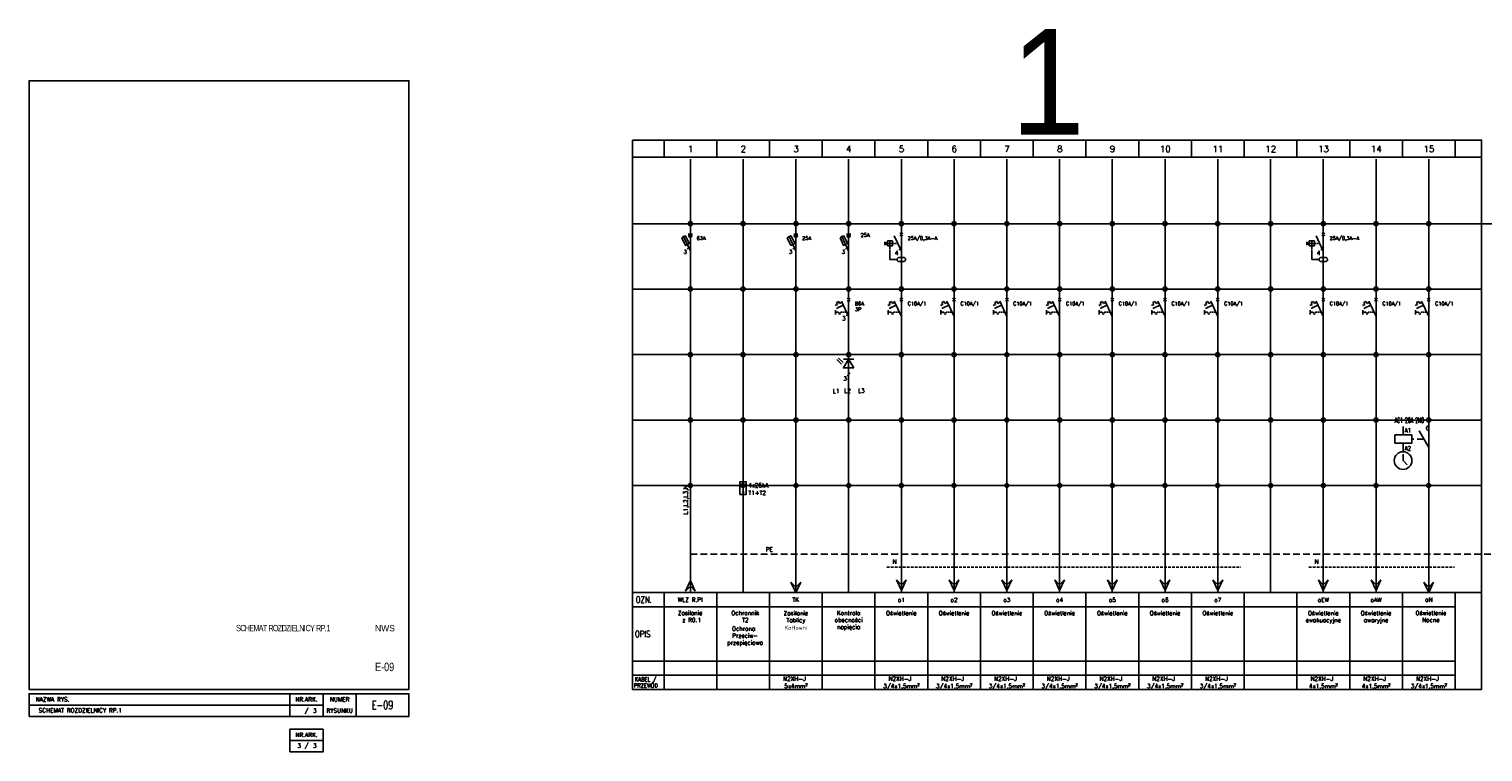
# Model space of a CAD drawing. Extents: x -286 to 6751, y -6190 to 318.
# Tile 1 of 7: x -286 to 403, y -30 to 313. Entities that reach past the tile are written whole.
import ezdxf
from ezdxf.enums import TextEntityAlignment as Align

# ---------------------------------------------------------------- set-up
doc = ezdxf.new("R2010")
doc.units = 0
doc.linetypes.add('HIDDEN', pattern=[9.525, 6.35, -3.175])
doc.layers.get('defpoints').update_dxf_attribs({"color": 8})
for name, color, linetype in [('_HRS_E_Opis', 2, 'Continuous'), ('_HRS_E_Opis_obwodow', 2, 'Continuous'), ('_HRS_E_Schematy', 2, 'Continuous'), ('_HRS_E_Tabelka', 10, 'Continuous'), ('schrack-additional', 7, 'Continuous'), ('schrack-descr', 7, 'Continuous'), ('schrack-terminal', 7, 'Continuous'), ('SCHRACK_S', 1, 'Continuous')]:
    doc.layers.add(name, color=color, linetype=linetype)
doc.styles.add('_HRS_ARIAL', font='arial.ttf', dxfattribs={"width": 0.9})
doc.styles.add('_HRS_E_Styl_Standard', font='romans.shx')
doc.styles.get("Standard").update_dxf_attribs({"font": 'romans.shx'})
doc.styles.add('styl', font='romans.shx')
doc.styles.add('TAB_ARIALBOLD', font='txt')

# ---------------------------------------------------------------- blocks, each defined once
blk = doc.blocks.new('BS618306_s')
at = {"layer": 'SCHRACK_S'}
for p, q in [((0, -5), (0, 0)), ((0, -13), (0, -18))]:
    blk.add_line(p, q, dxfattribs=at)
at = {"layer": 'SCHRACK_S', "color": 4}
for p, q in [((-4.66, -5.84), (-5.75, -6.35)), ((-5.33, -7.26), (-5.75, -6.35)), ((-4.24, -6.75), (-4.66, -5.84)), ((-3.15, -6.24), (-4.24, -6.75)), ((-0.71, -5.71), (0.71, -4.29)), ((0.71, -5.71), (-0.71, -4.29)), ((-5.33, -7.26), (-6.41, -7.76)), ((-6.27, -9.97), (-6.27, -11.97)), ((-2.53, -7.58), (-5.79, -9.1)), ((-1.22, -12.6), (0.19, -11.18))]:
    blk.add_line(p, q, dxfattribs=at)
at = {"layer": 'SCHRACK_S', "color": 1}
blk.add_line((-3.38, -5.75), (0, -13), dxfattribs=at)
at = {"layer": 'SCHRACK_S', "color": 4, "linetype": 'HIDDEN', "ltscale": 0.05}
for p, q in [((-4.84, -10.97), (-6.27, -10.97)), ((-4.27, -11.97), (-4.84, -10.97)), ((-4.27, -11.97), (-3.69, -10.97))]:
    blk.add_line(p, q, dxfattribs=at)
at = {"layer": 'SCHRACK_S', "color": 4, "linetype": 'HIDDEN', "ltscale": 0.1}
blk.add_line((-3.69, -10.97), (-0.95, -10.97), dxfattribs=at)
at = {"layer": 'SCHRACK_S', "color": 4}
blk.add_lwpolyline([(-5.79, -9.1, 0, 1, 0), (-4.7, -8.59, 1, 1, 0)], format="xyseb", dxfattribs=at)
at = {"layer": 'schrack-additional', "style": 'styl', "flags": 8}
blk.add_attdef('ADDITIONAL', (3, -13.1), '', height=1.7, dxfattribs=at)
at = {"layer": 'schrack-descr', "style": 'styl', "flags": 8}
blk.add_attdef('DESCRIPTION', (3, -7.7), '', height=1.7, dxfattribs=at)
at = {"layer": 'SCHRACK_S', "color": 4}
blk.add_text('3', height=2, dxfattribs=at).set_placement((-3.12, -14.87))
blk = doc.blocks.new('c_phase_indic_1_s')
at = {"layer": 'SCHRACK_S'}
for p, q in [((0, -7.78), (0, 0)), ((-2.62, -8.58), (-4.79, -6.42)), ((-3.35, -9.32), (-5.52, -7.15)), ((-2.44, -6.91), (2.44, -6.91)), ((0, -7.78), (0, -18))]:
    blk.add_line(p, q, dxfattribs=at)
at = {"layer": 'SCHRACK_S', "color": 4}
blk.add_line((-0.63, -14.86), (0.79, -13.45), dxfattribs=at)
at = {"layer": 'SCHRACK_S'}
for points in [[(-5.52, -7.15, 0, 0.613, 0), (-4.81, -7.86, 0.613, 0.613, 0)], [(-4.79, -6.42, 0, 0.613, 0), (-4.08, -7.12, 0.613, 0.613, 0)]]:
    blk.add_lwpolyline(points, format="xyseb", dxfattribs=at)
blk.add_lwpolyline([(2.44, -11.13), (0, -6.91), (-2.44, -11.13)], close=True, dxfattribs=at)
at = {"layer": 'schrack-additional', "style": 'styl'}
blk.add_attdef('ADDITIONAL', (6.04, -11.8), '', height=1.7, dxfattribs=at)
at = {"layer": 'schrack-descr', "style": 'styl'}
blk.add_attdef('DESCRIPTION', (6.04, -6.4), '', height=1.7, dxfattribs=at)
at = {"layer": 'schrack-terminal', "style": 'styl'}
for tag in ['TERMINAL2', 'TERMINAL']:
    blk.add_attdef(tag, (6.02, -14.47), '', height=1.7, dxfattribs=at)
at = {"layer": 'SCHRACK_S', "color": 4}
blk.add_text('3', height=2, dxfattribs=at).set_placement((-2.52, -17.13))
blk = doc.blocks.new('BS618110_s')
at = {"layer": 'SCHRACK_S'}
for p, q in [((0, -5), (0, 0)), ((0, -13), (0, -18))]:
    blk.add_line(p, q, dxfattribs=at)
at = {"layer": 'SCHRACK_S', "color": 4}
for p, q in [((-4.66, -5.84), (-5.75, -6.35)), ((-5.33, -7.26), (-5.75, -6.35)), ((-4.24, -6.75), (-4.66, -5.84)), ((-3.15, -6.24), (-4.24, -6.75)), ((-0.71, -5.71), (0.71, -4.29)), ((0.71, -5.71), (-0.71, -4.29)), ((-5.33, -7.26), (-6.41, -7.76)), ((-6.27, -9.97), (-6.27, -11.97)), ((-2.53, -7.58), (-5.79, -9.1))]:
    blk.add_line(p, q, dxfattribs=at)
at = {"layer": 'SCHRACK_S', "color": 1}
blk.add_line((-3.38, -5.75), (0, -13), dxfattribs=at)
at = {"layer": 'SCHRACK_S', "color": 4, "linetype": 'HIDDEN', "ltscale": 0.05}
for p, q in [((-4.84, -10.97), (-6.27, -10.97)), ((-4.27, -11.97), (-4.84, -10.97)), ((-4.27, -11.97), (-3.69, -10.97))]:
    blk.add_line(p, q, dxfattribs=at)
at = {"layer": 'SCHRACK_S', "color": 4, "linetype": 'HIDDEN', "ltscale": 0.1}
blk.add_line((-3.69, -10.97), (-0.95, -10.97), dxfattribs=at)
at = {"layer": 'SCHRACK_S', "color": 4}
blk.add_lwpolyline([(-5.79, -9.1, 0, 1, 0), (-4.7, -8.59, 1, 1, 0)], format="xyseb", dxfattribs=at)
at = {"layer": 'schrack-additional', "style": 'styl', "flags": 8}
blk.add_attdef('ADDITIONAL', (3, -13.1), '', height=1.7, dxfattribs=at)
at = {"layer": 'schrack-descr', "style": 'styl', "flags": 8}
blk.add_attdef('DESCRIPTION', (3, -7.7), '', height=1.7, dxfattribs=at)
blk = doc.blocks.new('A$C232D70E2')
at = {"layer": '_HRS_E_Schematy'}
for p, q in [((0, 0), (-2.31, -5)), ((0, 0), (2.31, -5)), ((0, -2.64), (-2.31, -5)), ((0, -2.64), (2.31, -5))]:
    blk.add_line(p, q, dxfattribs=at)
blk = doc.blocks.new('c_fuse_sw_3_s')
at = {"layer": 'SCHRACK_S'}
for p, q in [((0, -5), (0, 0)), ((0, -13), (0, -18))]:
    blk.add_line(p, q, dxfattribs=at)
at = {"layer": 'SCHRACK_S', "color": 1}
blk.add_line((-3.38, -5.75), (0, -13), dxfattribs=at)
at = {"layer": 'SCHRACK_S', "color": 4}
for p, q in [((1, -5), (-1, -5)), ((-1.49, -12.04), (-0.07, -10.62))]:
    blk.add_line(p, q, dxfattribs=at)
blk.add_lwpolyline([(-4.07, -6.65), (-2.25, -5.8), (-0.56, -9.43), (-2.38, -10.27)], close=True, dxfattribs=at)
blk.add_circle((0, -5.74), 0.738, dxfattribs=at)
at = {"layer": 'schrack-additional', "style": 'styl'}
blk.add_attdef('ADDITIONAL', (5.73, -11.65), '', height=1.7, dxfattribs=at)
at = {"layer": 'schrack-descr', "style": 'styl'}
blk.add_attdef('DESCRIPTION', (5.73, -6.25), '', height=1.7, dxfattribs=at)
at = {"layer": 'schrack-terminal', "style": 'styl'}
for tag in ['TERMINAL2', 'TERMINAL']:
    blk.add_attdef(tag, (5.71, -14.33), '', height=1.7, dxfattribs=at)
at = {"layer": 'SCHRACK_S', "color": 4, "width": 0.9}
blk.add_text('3', height=1.8, dxfattribs=at).set_placement((-3.14, -14.23))
blk = doc.blocks.new('szab')
for p, q in [((-190, 92.64), (-190, -59.54)), ((-162.5, 92.64), (-162.5, 62.04)), ((-137.5, 92.64), (-137.5, 62.04)), ((-112.5, 92.64), (-112.5, 62.04)), ((-87.5, 92.64), (-87.5, 62.04)), ((-62.5, 92.64), (-62.5, 62.04)), ((-37.5, 92.64), (-37.5, 62.04)), ((-12.5, 92.64), (-12.5, 62.04)), ((12.5, 92.64), (12.5, 62.04)), ((37.5, 92.64), (37.5, 62.04)), ((62.5, 92.64), (62.5, 62.04)), ((87.5, 92.64), (87.5, 62.04)), ((112.5, 92.64), (112.5, 62.04)), ((137.5, 92.64), (137.5, 62.04)), ((162.5, 92.64), (162.5, 62.04)), ((187.5, 92.64), (187.5, 62.04)), ((212.5, 92.64), (212.5, -59.54)), ((-162.5, 62.04), (-190, 62.04)), ((-137.5, 62.04), (-162.5, 62.04)), ((-162.5, 62.04), (-162.5, 31.02)), ((-112.5, 62.04), (-137.5, 62.04)), ((-137.5, 62.04), (-137.5, 31.02)), ((-87.5, 62.04), (-112.5, 62.04)), ((-112.5, 62.04), (-112.5, 31.02)), ((-62.5, 62.04), (-87.5, 62.04)), ((-87.5, 62.04), (-87.5, 31.02)), ((-37.5, 62.04), (-62.5, 62.04)), ((-62.5, 62.04), (-62.5, 31.02)), ((-12.5, 62.04), (-37.5, 62.04)), ((-37.5, 62.04), (-37.5, 31.02)), ((12.5, 62.04), (-12.5, 62.04)), ((-12.5, 62.04), (-12.5, 31.02)), ((37.5, 62.04), (12.5, 62.04)), ((12.5, 62.04), (12.5, 31.02)), ((37.5, 62.04), (37.5, 31.02)), ((62.5, 62.04), (37.5, 62.04)), ((87.5, 62.04), (62.5, 62.04)), ((62.5, 62.04), (62.5, 31.02)), ((112.5, 62.04), (87.5, 62.04)), ((87.5, 62.04), (87.5, 31.02)), ((137.5, 62.04), (112.5, 62.04)), ((112.5, 62.04), (112.5, 31.02)), ((162.5, 62.04), (137.5, 62.04)), ((137.5, 62.04), (137.5, 31.02)), ((187.5, 62.04), (162.5, 62.04)), ((162.5, 62.04), (162.5, 31.02)), ((187.5, 62.04), (187.5, 31.02)), ((212.5, 62.04), (187.5, 62.04)), ((-190, 38.52), (-190, -112.79)), ((212.5, 38.52), (212.5, -112.79)), ((-162.5, 31.02), (-190, 31.02)), ((-162.5, 31.02), (-162.5, 0)), ((-137.5, 31.02), (-162.5, 31.02)), ((-137.5, 31.02), (-137.5, 0)), ((-112.5, 31.02), (-137.5, 31.02)), ((-112.5, 31.02), (-112.5, 0)), ((-87.5, 31.02), (-112.5, 31.02)), ((-87.5, 31.02), (-87.5, 0)), ((-62.5, 31.02), (-87.5, 31.02)), ((-62.5, 31.02), (-62.5, 0)), ((-37.5, 31.02), (-62.5, 31.02)), ((-37.5, 31.02), (-37.5, 0)), ((-12.5, 31.02), (-37.5, 31.02)), ((-12.5, 31.02), (-12.5, 0)), ((12.5, 31.02), (-12.5, 31.02)), ((12.5, 31.02), (12.5, 0)), ((37.5, 31.02), (12.5, 31.02)), ((37.5, 31.02), (37.5, 0)), ((62.5, 31.02), (37.5, 31.02)), ((62.5, 31.02), (62.5, 0)), ((87.5, 31.02), (62.5, 31.02)), ((87.5, 31.02), (87.5, 0)), ((112.5, 31.02), (87.5, 31.02)), ((137.5, 31.02), (112.5, 31.02)), ((112.5, 31.02), (112.5, 0)), ((137.5, 31.02), (137.5, 0)), ((162.5, 31.02), (137.5, 31.02)), ((162.5, 31.02), (162.5, 0)), ((187.5, 31.02), (162.5, 31.02)), ((187.5, 31.02), (187.5, 0)), ((212.5, 31.02), (187.5, 31.02)), ((-162.5, 0), (-190, 0)), ((-162.5, 0), (-162.5, -31.02)), ((-137.5, 0), (-162.5, 0)), ((-137.5, 0), (-137.5, -31.02)), ((-112.5, 0), (-137.5, 0)), ((-112.5, 0), (-112.5, -31.02)), ((-87.5, 0), (-112.5, 0)), ((-87.5, 0), (-87.5, -31.02)), ((-62.5, 0), (-87.5, 0)), ((-62.5, 0), (-62.5, -31.02)), ((-37.5, 0), (-62.5, 0)), ((-37.5, 0), (-37.5, -31.02)), ((12.5, 0), (-12.5, 0)), ((12.5, 0), (12.5, -31.02)), ((37.5, 0), (12.5, 0)), ((37.5, 0), (37.5, -31.02)), ((87.5, 0), (62.5, 0)), ((87.5, 0), (87.5, -31.02)), ((112.5, 0), (87.5, 0)), ((137.5, 0), (112.5, 0)), ((112.5, 0), (112.5, -31.02)), ((137.5, 0), (137.5, -31.02)), ((162.5, 0), (137.5, 0)), ((162.5, 0), (162.5, -31.02)), ((187.5, 0), (162.5, 0)), ((187.5, 0), (187.5, -31.02)), ((212.5, 0), (187.5, 0)), ((-12.5, 0), (-37.5, 0)), ((-12.5, 0), (-12.5, -31.02)), ((62.5, 0), (37.5, 0)), ((62.5, 0), (62.5, -31.02)), ((-162.5, -31.02), (-190, -31.02)), ((-162.5, -31.02), (-162.5, -62.04)), ((-137.5, -31.02), (-162.5, -31.02)), ((-137.5, -31.02), (-137.5, -62.04)), ((-112.5, -31.02), (-137.5, -31.02)), ((-112.5, -31.02), (-112.5, -62.04)), ((-87.5, -31.02), (-112.5, -31.02)), ((-87.5, -31.02), (-87.5, -62.04)), ((-62.5, -31.02), (-87.5, -31.02)), ((-62.5, -31.02), (-62.5, -62.04)), ((-37.5, -31.02), (-62.5, -31.02)), ((-37.5, -31.02), (-37.5, -62.04)), ((-12.5, -31.02), (-37.5, -31.02)), ((-12.5, -31.02), (-12.5, -62.04)), ((12.5, -31.02), (-12.5, -31.02)), ((12.5, -31.02), (12.5, -62.04)), ((37.5, -31.02), (12.5, -31.02)), ((37.5, -31.02), (37.5, -62.04)), ((62.5, -31.02), (37.5, -31.02)), ((62.5, -31.02), (62.5, -62.04)), ((87.5, -31.02), (62.5, -31.02)), ((87.5, -31.02), (87.5, -62.04)), ((112.5, -31.02), (87.5, -31.02)), ((137.5, -31.02), (112.5, -31.02)), ((112.5, -31.02), (112.5, -62.04)), ((137.5, -31.02), (137.5, -62.04)), ((162.5, -31.02), (137.5, -31.02)), ((162.5, -31.02), (162.5, -62.04)), ((187.5, -31.02), (162.5, -31.02)), ((187.5, -31.02), (187.5, -62.04)), ((212.5, -31.02), (187.5, -31.02)), ((-162.5, -62.04), (-190, -62.04)), ((-162.5, -62.04), (-162.5, -112.79)), ((-137.5, -62.04), (-162.5, -62.04)), ((-137.5, -62.04), (-137.5, -112.79)), ((-112.5, -62.04), (-137.5, -62.04)), ((-112.5, -62.04), (-112.5, -112.79)), ((-87.5, -62.04), (-112.5, -62.04)), ((-87.5, -62.04), (-87.5, -112.79)), ((-62.5, -62.04), (-87.5, -62.04)), ((-62.5, -62.04), (-62.5, -112.79)), ((-37.5, -62.04), (-62.5, -62.04)), ((-37.5, -62.04), (-37.5, -112.79)), ((-12.5, -62.04), (-37.5, -62.04)), ((-12.5, -62.04), (-12.5, -112.79)), ((12.5, -62.04), (-12.5, -62.04)), ((12.5, -62.04), (12.5, -112.79)), ((37.5, -62.04), (12.5, -62.04)), ((37.5, -62.04), (37.5, -112.79)), ((62.5, -62.04), (37.5, -62.04)), ((62.5, -62.04), (62.5, -112.79)), ((87.5, -62.04), (62.5, -62.04)), ((87.5, -62.04), (87.5, -112.79)), ((112.5, -62.04), (87.5, -62.04)), ((137.5, -62.04), (112.5, -62.04)), ((112.5, -62.04), (112.5, -112.79)), ((137.5, -62.04), (137.5, -112.79)), ((162.5, -62.04), (137.5, -62.04)), ((162.5, -62.04), (162.5, -112.79)), ((187.5, -62.04), (162.5, -62.04)), ((187.5, -62.04), (187.5, -112.79)), ((212.5, -62.04), (187.5, -62.04))]:
    blk.add_line(p, q)
for centre in [(-162.5, 62.04), (-137.5, 62.04), (-112.5, 62.04), (-87.5, 62.04), (-62.5, 62.04), (-37.5, 62.04), (-12.5, 62.04), (12.5, 62.04), (37.5, 62.04), (62.5, 62.04), (87.5, 62.04), (112.5, 62.04), (137.5, 62.04), (162.5, 62.04), (187.5, 62.04), (-162.5, 31.02), (-137.5, 31.02), (-112.5, 31.02), (-87.5, 31.02), (-62.5, 31.02), (-37.5, 31.02), (-12.5, 31.02), (12.5, 31.02), (37.5, 31.02), (62.5, 31.02), (87.5, 31.02), (112.5, 31.02), (137.5, 31.02), (162.5, 31.02), (187.5, 31.02), (-162.5, 0), (-137.5, 0), (-112.5, 0), (-87.5, 0), (-62.5, 0), (-37.5, 0), (-12.5, 0), (12.5, 0), (37.5, 0), (62.5, 0), (87.5, 0), (112.5, 0), (137.5, 0), (162.5, 0), (187.5, 0), (-162.5, -31.02), (-137.5, -31.02), (-112.5, -31.02), (-87.5, -31.02), (-62.5, -31.02), (-37.5, -31.02), (-12.5, -31.02), (12.5, -31.02), (37.5, -31.02), (62.5, -31.02), (87.5, -31.02), (112.5, -31.02), (137.5, -31.02), (162.5, -31.02), (187.5, -31.02), (-162.5, -62.04), (-137.5, -62.04), (-112.5, -62.04), (-87.5, -62.04), (-62.5, -62.04), (-37.5, -62.04), (-12.5, -62.04), (12.5, -62.04), (37.5, -62.04), (62.5, -62.04), (87.5, -62.04), (112.5, -62.04), (137.5, -62.04), (162.5, -62.04), (187.5, -62.04)]:
    blk.add_circle(centre, 1)
blk = doc.blocks.new('Opis1')
at = {"layer": '_HRS_E_Tabelka'}
for points in [[(0, 45.91), (15, 45.91), (15, 39.18), (0, 39.18)], [(15, 45.91), (40, 45.91), (40, 39.18), (15, 39.18)], [(40, 45.91), (65, 45.91), (65, 39.18), (40, 39.18)], [(65, 45.91), (90, 45.91), (90, 39.18), (65, 39.18)], [(90, 45.91), (115, 45.91), (115, 39.18), (90, 39.18)], [(115, 45.91), (140, 45.91), (140, 39.18), (115, 39.18)], [(140, 45.91), (165, 45.91), (165, 39.18), (140, 39.18)], [(165, 45.91), (190, 45.91), (190, 39.18), (165, 39.18)], [(190, 45.91), (215, 45.91), (215, 39.18), (190, 39.18)], [(215, 45.91), (240, 45.91), (240, 39.18), (215, 39.18)], [(240, 45.91), (265, 45.91), (265, 39.18), (240, 39.18)], [(265, 45.91), (290, 45.91), (290, 39.18), (265, 39.18)], [(290, 45.91), (315, 45.91), (315, 39.18), (290, 39.18)], [(315, 45.91), (340, 45.91), (340, 39.18), (315, 39.18)], [(340, 45.91), (365, 45.91), (365, 39.18), (340, 39.18)], [(365, 45.91), (390, 45.91), (390, 39.18), (365, 39.18)], [(402.5, 0), (390, 0), (390, 45.91), (402.5, 45.91)], [(0, 39.18), (15, 39.18), (15, 13.46), (0, 13.46)], [(15, 39.18), (40, 39.18), (40, 13.46), (15, 13.46)], [(40, 39.18), (65, 39.18), (65, 13.46), (40, 13.46)], [(65, 39.18), (90, 39.18), (90, 13.46), (65, 13.46)], [(90, 39.18), (115, 39.18), (115, 13.46), (90, 13.46)], [(115, 39.18), (140, 39.18), (140, 13.46), (115, 13.46)], [(140, 39.18), (165, 39.18), (165, 13.46), (140, 13.46)], [(165, 39.18), (190, 39.18), (190, 13.46), (165, 13.46)], [(190, 39.18), (215, 39.18), (215, 13.46), (190, 13.46)], [(215, 39.18), (240, 39.18), (240, 13.46), (215, 13.46)], [(240, 39.18), (265, 39.18), (265, 13.46), (240, 13.46)], [(265, 39.18), (290, 39.18), (290, 13.46), (265, 13.46)], [(290, 39.18), (315, 39.18), (315, 13.46), (290, 13.46)], [(315, 39.18), (340, 39.18), (340, 13.46), (315, 13.46)], [(340, 39.18), (365, 39.18), (365, 13.46), (340, 13.46)], [(365, 39.18), (390, 39.18), (390, 13.46), (365, 13.46)], [(0, 13.46), (15, 13.46), (15, 6.73), (0, 6.73)], [(15, 13.46), (40, 13.46), (40, 6.73), (15, 6.73)], [(40, 13.46), (65, 13.46), (65, 6.73), (40, 6.73)], [(65, 13.46), (90, 13.46), (90, 6.73), (65, 6.73)], [(90, 13.46), (115, 13.46), (115, 6.73), (90, 6.73)], [(115, 13.46), (140, 13.46), (140, 6.73), (115, 6.73)], [(140, 13.46), (165, 13.46), (165, 6.73), (140, 6.73)], [(165, 13.46), (190, 13.46), (190, 6.73), (165, 6.73)], [(190, 13.46), (215, 13.46), (215, 6.73), (190, 6.73)], [(215, 13.46), (240, 13.46), (240, 6.73), (215, 6.73)], [(240, 13.46), (265, 13.46), (265, 6.73), (240, 6.73)], [(265, 13.46), (290, 13.46), (290, 6.73), (265, 6.73)], [(290, 13.46), (315, 13.46), (315, 6.73), (290, 6.73)], [(315, 13.46), (340, 13.46), (340, 6.73), (315, 6.73)], [(340, 13.46), (365, 13.46), (365, 6.73), (340, 6.73)], [(365, 13.46), (390, 13.46), (390, 6.73), (365, 6.73)], [(0, 6.73), (15, 6.73), (15, 0), (0, 0)], [(15, 6.73), (40, 6.73), (40, 0), (15, 0)], [(40, 6.73), (65, 6.73), (65, 0), (40, 0)], [(65, 6.73), (90, 6.73), (90, 0), (65, 0)], [(90, 6.73), (115, 6.73), (115, 0), (90, 0)], [(115, 6.73), (140, 6.73), (140, 0), (115, 0)], [(140, 6.73), (165, 6.73), (165, 0), (140, 0)], [(165, 6.73), (190, 6.73), (190, 0), (165, 0)], [(190, 6.73), (215, 6.73), (215, 0), (190, 0)], [(215, 6.73), (240, 6.73), (240, 0), (215, 0)], [(240, 6.73), (265, 6.73), (265, 0), (240, 0)], [(265, 6.73), (290, 6.73), (290, 0), (265, 0)], [(290, 6.73), (315, 6.73), (315, 0), (290, 0)], [(315, 6.73), (340, 6.73), (340, 0), (315, 0)], [(340, 6.73), (365, 6.73), (365, 0), (340, 0)], [(365, 6.73), (390, 6.73), (390, 0), (365, 0)]]:
    blk.add_lwpolyline(points, close=True, dxfattribs=at)
at = {"layer": '_HRS_E_Tabelka', "style": '_HRS_E_Styl_Standard', "width": 0.8}
for s, height, p in [('OZN.', 3, (5.43, 42.55)), ('OPIS', 3, (4.91, 26.32)), ('PRZEWÓD', 2, (6.4, 1.87)), ('KABEL /', 2, (6.25, 4.81))]:
    blk.add_text(s, height=height, rotation=359.99855, dxfattribs=at).set_placement(p, align=Align.MIDDLE_CENTER)
blk = doc.blocks.new('A$C5E6C5F13')
at = {"layer": '_HRS_E_Tabelka'}
for p, q in [((0, 0), (0, -222.4)), ((402.5, 0), (402.5, -222.4))]:
    blk.add_line(p, q, dxfattribs=at)
for points in [[(0, 8), (15, 8), (15, 0), (0, 0)], [(15, 8), (40, 8), (40, 0), (15, 0)], [(40, 8), (65, 8), (65, 0), (40, 0)], [(65, 8), (90, 8), (90, 0), (65, 0)], [(90, 8), (115, 8), (115, 0), (90, 0)], [(115, 8), (140, 8), (140, 0), (115, 0)], [(140, 8), (165, 8), (165, 0), (140, 0)], [(165, 8), (190, 8), (190, 0), (165, 0)], [(190, 8), (215, 8), (215, 0), (190, 0)], [(215, 8), (240, 8), (240, 0), (215, 0)], [(240, 8), (265, 8), (265, 0), (240, 0)], [(265, 8), (290, 8), (290, 0), (265, 0)], [(290, 8), (315, 8), (315, 0), (290, 0)], [(315, 8), (340, 8), (340, 0), (315, 0)], [(340, 8), (365, 8), (365, 0), (340, 0)], [(365, 8), (390, 8), (390, 0), (365, 0)], [(390, 8), (402.5, 8), (402.5, 0), (390, 0)]]:
    blk.add_lwpolyline(points, close=True, dxfattribs=at)
at = {"layer": '_HRS_E_Tabelka', "style": '_HRS_E_Styl_Standard'}
for s, p in [('1', (27.59, 3.85)), ('2', (52.59, 3.85)), ('3', (77.59, 3.85)), ('4', (102.59, 3.85)), ('5', (127.59, 3.85)), ('6', (152.59, 3.85)), ('7', (177.59, 3.85)), ('8', (202.59, 3.85)), ('9', (227.59, 3.85)), ('10', (252.59, 3.85)), ('11', (277.59, 3.85)), ('12', (302.59, 3.85)), ('13', (327.59, 3.85)), ('14', (352.59, 3.85)), ('15', (377.59, 3.85))]:
    blk.add_text(s, height=3, rotation=359.99855, dxfattribs=at).set_placement(p, align=Align.MIDDLE_CENTER)
blk = doc.blocks.new('*U69')
at = {"layer": '_HRS_E_Tabelka'}
for name, p in [('A$C5E6C5F13', (0, 252.35)), ('A$C5E6C5F13', (425, 252.35)), ('Opis1', (0, 0)), ('Opis1', (425, 0))]:
    blk.add_blockref(name, p, dxfattribs=at)
at = {"layer": 'defpoints'}
for p in [(190, 158.7), (615, 158.7)]:
    blk.add_blockref('szab', p, dxfattribs=at)
blk = doc.blocks.new('c_spark_arres_s')
at = {"layer": 'SCHRACK_S'}
for p, q in [((0, -1.98), (0, 0)), ((0, -1.98), (0, -4.43)), ((0, -7.99), (0, -5.54)), ((0, -7.99), (0, -9.97))]:
    blk.add_line(p, q, dxfattribs=at)
blk.add_lwpolyline([(-1.49, -1.98), (1.49, -1.98), (1.49, -7.99), (-1.49, -7.99)], close=True, dxfattribs=at)
for points in [[(0, -4.43, 0, 1.5, 0), (0, -2.83, 1.5, 1.5, 0)], [(0, -5.54, 0, 1.5, 0), (0, -7.14, 1.5, 1.5, 0)]]:
    blk.add_lwpolyline(points, format="xyseb", dxfattribs=at)
at = {"layer": 'schrack-additional', "style": 'styl'}
blk.add_attdef('ADDITIONAL', (4.92, -9.34), '', height=2.04, dxfattribs=at)
at = {"layer": 'schrack-descr', "style": 'styl'}
blk.add_attdef('DESCRIPTION', (4.92, -2.86), '', height=2.04, dxfattribs=at)
at = {"layer": 'schrack-terminal', "style": 'styl'}
for tag in ['TERMINAL2', 'TERMINAL']:
    blk.add_attdef(tag, (4.9, -12.55), '', height=2.04, dxfattribs=at)
blk = doc.blocks.new('IS504702_s')
at = {"layer": 'SCHRACK_S'}
for p, q in [((0, -5), (0, 0)), ((0, -13), (0, -18))]:
    blk.add_line(p, q, dxfattribs=at)
at = {"layer": 'SCHRACK_S', "color": 1}
blk.add_line((-3.38, -5.75), (0, -13), dxfattribs=at)
at = {"layer": 'SCHRACK_S', "color": 4}
for p, q in [((1, -5), (-1, -5)), ((-1.49, -12.04), (-0.07, -10.62))]:
    blk.add_line(p, q, dxfattribs=at)
blk.add_lwpolyline([(-4.07, -6.65), (-2.25, -5.8), (-0.56, -9.43), (-2.38, -10.27)], close=True, dxfattribs=at)
blk.add_circle((0, -5.74), 0.738, dxfattribs=at)
at = {"layer": 'schrack-additional', "style": 'styl', "flags": 8}
blk.add_attdef('ADDITIONAL', (3, -13.1), '', height=1.7, dxfattribs=at)
at = {"layer": 'schrack-descr', "style": 'styl', "flags": 8}
blk.add_attdef('DESCRIPTION', (3, -7.7), '', height=1.7, dxfattribs=at)
at = {"layer": 'SCHRACK_S', "color": 4, "width": 0.9}
blk.add_text('3', height=1.8, dxfattribs=at).set_placement((-3.14, -14.23))
blk = doc.blocks.new('BD604130_s')
at = {"layer": 'SCHRACK_S', "color": 1}
for p, q in [((-3.38, -5.75), (0, -13)), ((0, -18), (0, -21))]:
    blk.add_line(p, q, dxfattribs=at)
at = {"layer": 'SCHRACK_S', "color": 4}
for p, q in [((-0.71, -5.71), (0.71, -4.29)), ((0.71, -5.71), (-0.71, -4.29)), ((-7.86, -8.55), (-7.86, -10.2)), ((-6.62, -9.07), (-7.86, -9.07)), ((-6.62, -9.68), (-7.86, -9.68)), ((-4.22, -8.17), (-6.62, -8.17)), ((-6.62, -8.17), (-6.62, -10.57)), ((-4.22, -9.37), (-6.62, -9.37)), ((-4.22, -10.57), (-6.62, -10.57)), ((-5.42, -8.17), (-5.42, -10.57)), ((-4.22, -8.17), (-4.22, -10.57)), ((-1.22, -12.6), (0.19, -11.18))]:
    blk.add_line(p, q, dxfattribs=at)
at = {"layer": 'SCHRACK_S'}
for p, q in [((0, -5), (0, 0)), ((0, -13), (0, -18))]:
    blk.add_line(p, q, dxfattribs=at)
at = {"layer": 'SCHRACK_S', "color": 4, "linetype": 'HIDDEN', "ltscale": 0.05}
for p, q in [((-5.42, -10.57), (-5.42, -17.01)), ((-2, -17.01), (-5.42, -17.01)), ((-1.01, -16), (1, -16)), ((-0.98, -18), (1, -18))]:
    blk.add_line(p, q, dxfattribs=at)
at = {"layer": 'SCHRACK_S', "color": 4, "linetype": 'HIDDEN', "ltscale": 0.1}
blk.add_line((-4.22, -9.37), (-1.69, -9.37), dxfattribs=at)
at = {"layer": 'SCHRACK_S', "color": 4, "const_width": 0.2}
blk.add_lwpolyline([(-2.1, -17.01, 1), (-1.9, -17.01, 1)], format="xyb", close=True, dxfattribs=at)
at = {"layer": 'SCHRACK_S', "color": 4, "linetype": 'HIDDEN', "ltscale": 0.05}
for centre, start, end in [((-1, -17), 89.60698, 271.34389), ((1, -17), 269.99203, 90.00068)]:
    blk.add_arc(centre, 1, start, end, dxfattribs=at)
at = {"layer": 'schrack-additional', "style": 'styl', "flags": 8}
blk.add_attdef('ADDITIONAL', (3, -13.1), '', height=1.7, dxfattribs=at)
at = {"layer": 'schrack-descr', "style": 'styl', "flags": 8}
blk.add_attdef('DESCRIPTION', (3, -7.7), '', height=1.7, dxfattribs=at)
at = {"layer": 'SCHRACK_S', "color": 4}
blk.add_text('4', height=2, dxfattribs=at).set_placement((-3.12, -14.87))
blk = doc.blocks.new('CEWKA')
at = {"layer": 'SCHRACK_S', "color": 1}
for p, q in [((-15.29, -2.05), (-15.29, 1.95)), ((-15.29, -6.05), (-15.29, -10.05))]:
    blk.add_line(p, q, dxfattribs=at)
at = {"layer": 'SCHRACK_S', "color": 2}
for p, q in [((-19.29, -2.05), (-11.29, -2.05)), ((-19.29, -6.05), (-19.29, -2.05)), ((-11.29, -6.05), (-19.29, -6.05)), ((-11.29, -2.05), (-11.29, -6.05))]:
    blk.add_line(p, q, dxfattribs=at)
at = {"layer": 'SCHRACK_S', "color": 3, "width": 0.9}
for s, p in [('A1', (-14.6, -0.89)), ('A2', (-14.6, -9.44))]:
    blk.add_text(s, height=2, dxfattribs=at).set_placement(p)

msp = doc.modelspace()

# ---------------------------------------------------------------- linework, layer by layer
at = {"layer": '_HRS_E_Schematy'}
for p, q in [((27.5, 220.749), (52.5, 220.749)), ((52.5, 220.749), (227.5, 220.749)), ((52.5, 100.456), (52.5, 220.749)), ((742.967, 220.749), (227.5, 220.749)), ((27.5, 51.648), (27.5, 202.749)), ((77.5, 48.551), (77.5, 202.749)), ((102.5, 202.749), (102.5, 189.727)), ((127.5, 189.727), (127.5, 200.749)), ((327.5, 189.727), (327.5, 200.749)), ((127.5, 189.727), (277.5, 189.727)), ((327.5, 189.727), (377.5, 189.727)), ((102.5, 176.53), (102.5, 163.508)), ((127.5, 171.727), (127.5, 46.911)), ((152.5, 46.911), (152.5, 171.727)), ((177.5, 46.911), (177.5, 171.727)), ((202.5, 46.911), (202.5, 171.727)), ((227.5, 46.911), (227.5, 171.727)), ((252.5, 46.911), (252.5, 171.727)), ((277.5, 46.911), (277.5, 171.727)), ((327.5, 46.911), (327.5, 171.727)), ((352.5, 46.911), (352.5, 171.727)), ((377.5, 136.178), (377.5, 171.173)), ((377.5, 127.682), (377.5, 136.178)), ((365.296, 108.467), (365.296, 111.582)), ((365.296, 108.467), (367.29, 106.496)), ((377.5, 109.682), (377.5, 45.911)), ((27.5, 51.648), (25.189, 46.648)), ((27.5, 49.009), (25.189, 46.648)), ((27.5, 51.648), (29.811, 46.648)), ((27.5, 49.009), (29.811, 46.648)), ((77.5, 45.911), (75.189, 50.911)), ((77.5, 48.551), (75.189, 50.911)), ((77.5, 45.911), (79.811, 50.911)), ((77.5, 48.551), (79.811, 50.911))]:
    msp.add_line(p, q, dxfattribs=at)
at = {"layer": '_HRS_E_Schematy', "linetype": 'HIDDEN', "ltscale": 0.5}
for p, q in [((375.21, 118.648), (369.416, 118.648)), ((52.5, 90.484), (52.5, 64.134))]:
    msp.add_line(p, q, dxfattribs=at)
at = {"layer": '_HRS_E_Schematy', "color": 3, "linetype": 'HIDDEN', "ltscale": 0.5}
msp.add_line((27.5, 64.139), (788.212, 64.139), dxfattribs=at)
at = {"layer": '_HRS_E_Schematy', "color": 5, "linetype": 'HIDDEN', "ltscale": 0.2}
for p, q in [((120.595, 57.95), (288.41, 57.95)), ((320.595, 57.95), (389.701, 57.95))]:
    msp.add_line(p, q, dxfattribs=at)
at = {"layer": '_HRS_E_Schematy'}
msp.add_circle((365.296, 108.467), 4.183, dxfattribs=at)
for start, end in [(0, 180), (180, 0)]:
    msp.add_arc((52.5, 64.231), 0.25, start, end, dxfattribs=at)
at = {"layer": '_HRS_E_Tabelka'}
for p, q in [((-280.934, -2), (-105.934, -2)), ((-162.341, -12.771), (-162.341, -2)), ((-146.611, -12.771), (-146.611, -2)), ((-130.88, -12.771), (-130.88, -2)), ((-105.934, -12.771), (-285.934, -12.771))]:
    msp.add_line(p, q, dxfattribs=at)
for points in [[(-146.611, -2), (-146.611, -7.385), (-285.934, -7.385), (-285.934, -2)], [(-146.611, -2), (-130.88, -2), (-130.88, -12.771), (-146.611, -12.771)], [(-130.88, -2), (-105.934, -2), (-105.934, -12.771), (-130.88, -12.771)], [(-285.934, -12.771), (-285.934, -7.385), (-146.611, -7.385), (-146.611, -12.771)], [(-162.341, -24.224), (-146.611, -24.224), (-146.611, -18.838), (-162.341, -18.838)], [(-162.341, -29.609), (-146.611, -29.609), (-146.611, -24.224), (-162.341, -24.224)]]:
    msp.add_lwpolyline(points, close=True, dxfattribs=at)
at = {"layer": 'defpoints'}
msp.add_lwpolyline([(-105.934, 0), (-285.948, 0), (-285.948, 288.499), (-105.934, 288.499)], close=True, dxfattribs=at)
msp.add_lwpolyline([(-285.934, 0), (-285.934, 288.499)], dxfattribs=at)
at = {"layer": 'SCHRACK_S'}
for p, q in [((377.5, 122.682), (377.5, 127.682)), ((377.5, 114.682), (372.92, 122.614)), ((377.5, 114.682), (377.5, 109.682))]:
    msp.add_line(p, q, dxfattribs=at)
at = {"layer": 'SCHRACK_S', "color": 4}
msp.add_arc((377.5, 123.784), 1.102, 90, 270, dxfattribs=at)

# ---------------------------------------------------------------- block references
at = {"layer": '_HRS_E_Schematy'}
ref = msp.add_blockref('IS504702_s', (27.5, 220.749), dxfattribs=at)
ref.add_attrib('DESCRIPTION', '63A', (30.5, 213.049), dxfattribs={"layer": 'schrack-descr', "height": 1.7, "style": 'styl', "flags": 8})
ref = msp.add_blockref('IS504702_s', (77.5, 220.749), dxfattribs=at)
ref.add_attrib('DESCRIPTION', '25A', (80.5, 213.049), dxfattribs={"layer": 'schrack-descr', "height": 1.7, "style": 'styl', "flags": 8})
ref = msp.add_blockref('c_fuse_sw_3_s', (102.5, 220.749), dxfattribs=at)
ref.add_attrib('DESCRIPTION', '25A', (108.233, 214.499), dxfattribs={"layer": 'schrack-descr', "height": 1.7, "style": 'styl'})
ref = msp.add_blockref('BD604130_s', (127.5, 220.749), dxfattribs=at)
ref.add_attrib('DESCRIPTION', '25A/0,3A-A', (130.5, 213.049), dxfattribs={"layer": 'schrack-descr', "height": 1.7, "style": 'styl', "flags": 8})
ref = msp.add_blockref('BD604130_s', (327.5, 220.749), dxfattribs=at)
ref.add_attrib('DESCRIPTION', '25A/0,3A-A', (330.5, 213.049), dxfattribs={"layer": 'schrack-descr', "height": 1.7, "style": 'styl', "flags": 8})
ref = msp.add_blockref('BS618306_s', (102.5, 189.727), dxfattribs=at)
ref.add_attrib('DESCRIPTION', 'B6A', (105.5, 182.027), dxfattribs={"layer": 'schrack-descr', "height": 1.7, "style": 'styl', "flags": 8})
ref.add_attrib('ADDITIONAL', '3P', (105.5, 179.327), dxfattribs={"layer": 'schrack-additional', "height": 1.7, "style": 'styl', "flags": 8})
ref = msp.add_blockref('BS618110_s', (127.5, 189.727), dxfattribs=at)
ref.add_attrib('DESCRIPTION', 'C10A/1', (130.5, 182.027), dxfattribs={"layer": 'schrack-descr', "height": 1.7, "style": 'styl', "flags": 8})
ref = msp.add_blockref('BS618110_s', (152.5, 189.727), dxfattribs=at)
ref.add_attrib('DESCRIPTION', 'C10A/1', (155.5, 182.027), dxfattribs={"layer": 'schrack-descr', "height": 1.7, "style": 'styl', "flags": 8})
ref = msp.add_blockref('BS618110_s', (177.5, 189.727), dxfattribs=at)
ref.add_attrib('DESCRIPTION', 'C10A/1', (180.5, 182.027), dxfattribs={"layer": 'schrack-descr', "height": 1.7, "style": 'styl', "flags": 8})
ref = msp.add_blockref('BS618110_s', (202.5, 189.727), dxfattribs=at)
ref.add_attrib('DESCRIPTION', 'C10A/1', (205.5, 182.027), dxfattribs={"layer": 'schrack-descr', "height": 1.7, "style": 'styl', "flags": 8})
ref = msp.add_blockref('BS618110_s', (227.5, 189.727), dxfattribs=at)
ref.add_attrib('DESCRIPTION', 'C10A/1', (230.5, 182.027), dxfattribs={"layer": 'schrack-descr', "height": 1.7, "style": 'styl', "flags": 8})
ref = msp.add_blockref('BS618110_s', (252.5, 189.727), dxfattribs=at)
ref.add_attrib('DESCRIPTION', 'C10A/1', (255.5, 182.027), dxfattribs={"layer": 'schrack-descr', "height": 1.7, "style": 'styl', "flags": 8})
ref = msp.add_blockref('BS618110_s', (277.5, 189.727), dxfattribs=at)
ref.add_attrib('DESCRIPTION', 'C10A/1', (280.5, 182.027), dxfattribs={"layer": 'schrack-descr', "height": 1.7, "style": 'styl', "flags": 8})
ref = msp.add_blockref('BS618110_s', (327.5, 189.727), dxfattribs=at)
ref.add_attrib('DESCRIPTION', 'C10A/1', (330.5, 182.027), dxfattribs={"layer": 'schrack-descr', "height": 1.7, "style": 'styl', "flags": 8})
ref = msp.add_blockref('BS618110_s', (352.5, 189.727), dxfattribs=at)
ref.add_attrib('DESCRIPTION', 'C10A/1', (355.5, 182.027), dxfattribs={"layer": 'schrack-descr', "height": 1.7, "style": 'styl', "flags": 8})
ref = msp.add_blockref('BS618110_s', (377.5, 189.727), dxfattribs=at)
ref.add_attrib('DESCRIPTION', 'C10A/1', (380.5, 182.027), dxfattribs={"layer": 'schrack-descr', "height": 1.7, "style": 'styl', "flags": 8})
msp.add_blockref('c_phase_indic_1_s', (102.5, 163.508), dxfattribs=at)
ref = msp.add_blockref('c_spark_arres_s', (52.5, 90.484), dxfattribs=dict(at, xscale=-1, zscale=0.7, rotation=180))
ref.add_attrib('DESCRIPTION', 'T1+T2', (54.948, 92.205), dxfattribs={"layer": 'schrack-descr', "height": 2, "style": 'styl'})
ref.add_attrib('ADDITIONAL', '4x25kA', (54.9, 95.788), dxfattribs={"layer": 'schrack-additional', "height": 2, "style": 'styl'})
at = {"layer": '_HRS_E_Schematy', "xscale": -1, "rotation": 180}
for p in [(127.5, 46.911), (152.5, 46.911), (177.5, 46.911), (202.5, 46.911), (227.5, 46.911), (252.5, 46.911), (277.5, 46.911), (327.5, 46.911), (352.5, 46.911), (377.5, 45.911), (377.5, 45.911)]:
    msp.add_blockref('A$C232D70E2', p, dxfattribs=at)
at = {"layer": '_HRS_E_Tabelka'}
msp.add_blockref('*U69', (0, 0), dxfattribs=at)
at = {"layer": 'SCHRACK_S', "color": 3}
msp.add_blockref('CEWKA', (380.705, 122.697), dxfattribs=at)

# ---------------------------------------------------------------- texts
at = {"layer": '_HRS_E_Opis', "style": '_HRS_E_Styl_Standard'}
for s, p in [('N', (124.297, 60.565)), ('N', (124.297, 60.565)), ('N', (324.297, 60.565)), ('N', (324.297, 60.565)), ('WLZ R.PI', (27.376, 42.5)), ('TK', (77.376, 42.5)), ('o1', (127.5, 42.45)), ('o2', (152.5, 42.45)), ('o3', (177.5, 42.45)), ('o4', (202.5, 42.45)), ('o5', (227.5, 42.45)), ('o6', (252.5, 42.45)), ('o7', (277.5, 42.45)), ('oEW', (327.5, 42.45)), ('oAW', (352.5, 42.45)), ('oN', (377.5, 42.547)), ('Zasilanie', (27.376, 36.261)), ('Ochronnik', (53.492, 36.261)), ('Zasilanie', (77.5, 36.163)), ('Kontrola', (102.5, 36.261)), ('Oświetlenie', (127.5, 36.163)), ('Oświetlenie', (152.5, 36.163)), ('Oświetlenie', (177.5, 36.163)), ('Oświetlenie', (202.5, 36.163)), ('Oświetlenie', (227.5, 36.163)), ('Oświetlenie', (252.5, 36.163)), ('Oświetlenie', (277.5, 36.163)), ('Oświetlenie', (327.5, 36.163)), ('Oświetlenie', (352.5, 36.163)), ('Oświetlenie', (378.492, 36.261)), (' z R0.1', (27.376, 32.947)), ('T2', (53.492, 32.947)), ('Kotłowni', (77.5, 29.27)), ('Tablicy', (77.5, 32.849)), ('obecności', (102.5, 32.947)), ('napięcia', (102.5, 29.633)), ('ewakuacyjne', (327.5, 32.849)), ('awaryjne', (352.5, 32.849)), ('Nocne', (378.492, 32.947)), ('5x4mm²', (77.5, 1.61)), ('N2XH-J ', (77.5, 5.067)), ('3/4x1,5mm²', (127.5, 1.61)), ('N2XH-J ', (127.5, 5.067)), ('3/4x1,5mm²', (152.5, 1.61)), ('N2XH-J ', (152.5, 5.067)), ('3/4x1,5mm²', (177.5, 1.61)), ('N2XH-J ', (177.5, 5.067)), ('3/4x1,5mm²', (202.5, 1.61)), ('N2XH-J ', (202.5, 5.067)), ('3/4x1,5mm²', (227.5, 1.61)), ('N2XH-J ', (227.5, 5.067)), ('3/4x1,5mm²', (252.5, 1.61)), ('N2XH-J ', (252.5, 5.067)), ('3/4x1,5mm²', (277.5, 1.61)), ('N2XH-J ', (277.5, 5.067)), ('4x1,5mm²', (327.5, 1.61)), ('N2XH-J ', (327.5, 5.067)), ('4x1,5mm²', (352.5, 1.61)), ('N2XH-J ', (352.5, 5.067)), ('3/4x1,5mm²', (377.5, 1.61)), ('N2XH-J ', (377.5, 5.067))]:
    msp.add_text(s, height=2, rotation=359.998551, dxfattribs=at).set_placement(p, align=Align.MIDDLE_CENTER)
at = {"layer": '_HRS_E_Opis', "style": '_HRS_E_Styl_Standard', "width": 0.7}
msp.add_text('E-09', height=4, rotation=359.998551, dxfattribs=at).set_placement((-118.407, -7.385), align=Align.MIDDLE_CENTER)
at = {"layer": '_HRS_E_Opis', "style": '_HRS_E_Styl_Standard'}
msp.add_text('SCHEMAT ROZDZIELNICY RP.1', height=2, rotation=359.998551, dxfattribs=at).set_placement((-281.437, -10.922))
at = {"layer": '_HRS_E_Opis_obwodow', "style": '_HRS_E_Styl_Standard'}
for s, rotation, p in [('L1,L2,L3,N', 90, (25.292, 89.873)), ('PE', 359.998551, (64.891, 66.387))]:
    msp.add_text(s, height=2, rotation=rotation, dxfattribs=at).set_placement(p, align=Align.MIDDLE_CENTER)
at = {"layer": '_HRS_E_Opis_obwodow', "insert": (53.43, 29.848), "char_height": 2, "width": 18.19054, "attachment_point": 2, "rotation": 359.998551, "style": '_HRS_E_Styl_Standard'}
msp.add_mtext('Ochrona  Przeciw- przepięciowa', dxfattribs=at)
at = {"layer": '_HRS_E_Schematy', "style": '_HRS_E_Styl_Standard'}
for s, p in [('L1', (94.952, 140.402)), ('L2', (100.338, 140.568)), ('L3', (106.938, 140.568))]:
    msp.add_text(s, height=2, rotation=359.998551, dxfattribs=at).set_placement(p)
at = {"layer": '_HRS_E_Schematy', "style": '_HRS_E_Styl_Standard', "width": 0.5}
msp.add_text('AC1 20A 2NO', height=2.5, dxfattribs=at).set_placement((361.344, 126.368))
at = {"layer": '_HRS_E_Tabelka', "color": 2, "style": 'TAB_ARIALBOLD'}
msp.add_text('NWS', height=3, dxfattribs=at).set_placement((-117.263, 29.005), align=Align.MIDDLE_CENTER)
at = {"layer": '_HRS_E_Tabelka', "color": 2, "style": 'TAB_ARIALBOLD', "width": 0.8}
msp.add_text('E-09', height=4, dxfattribs=at).set_placement((-117.421, 10.685), align=Align.MIDDLE_CENTER)
at = {"layer": '_HRS_E_Tabelka', "style": '_HRS_E_Styl_Standard'}
msp.add_text('NAZWA RYS.', height=2, rotation=359.998551, dxfattribs=at).set_placement((-282.847, -5.73))
for s, p in [('NR.ARK.', (-154.476, -4.693)), ('NUMER', (-138.745, -4.693)), ('/', (-154.476, -10.078)), ('RYSUNKU', (-138.745, -10.078)), ('NR.ARK.', (-154.476, -21.531)), ('/', (-154.476, -26.589))]:
    msp.add_text(s, height=2, rotation=359.998551, dxfattribs=at).set_placement(p, align=Align.MIDDLE_CENTER)
at = {"layer": '_HRS_E_Tabelka', "style": '_HRS_E_Styl_Standard', "width": 0.8}
for p in [(-150.543, -10.078), (-157.961, -26.677), (-150.543, -26.677)]:
    msp.add_text('3', height=2, rotation=359.998551, dxfattribs=at).set_placement(p, align=Align.MIDDLE_CENTER)
at = {"layer": '_HRS_E_Tabelka', "color": 2, "insert": (-165.616, 29.072), "char_height": 3, "width": 94.94495, "attachment_point": 5, "style": 'TAB_ARIALBOLD'}
msp.add_mtext('{\\T0.85;\\W0.8;SCHEMAT ROZDZIELNICY RP.1}', dxfattribs=at)
at = {"layer": 'defpoints', "color": 2, "style": '_HRS_ARIAL', "width": 0.9}
msp.add_text('1', height=50, rotation=360, dxfattribs=at).set_placement((179.423, 262.979))
msp.add_text('1', height=50, rotation=360, dxfattribs=at).set_placement((179.423, 262.979))

doc.saveas('drawing.dxf')
